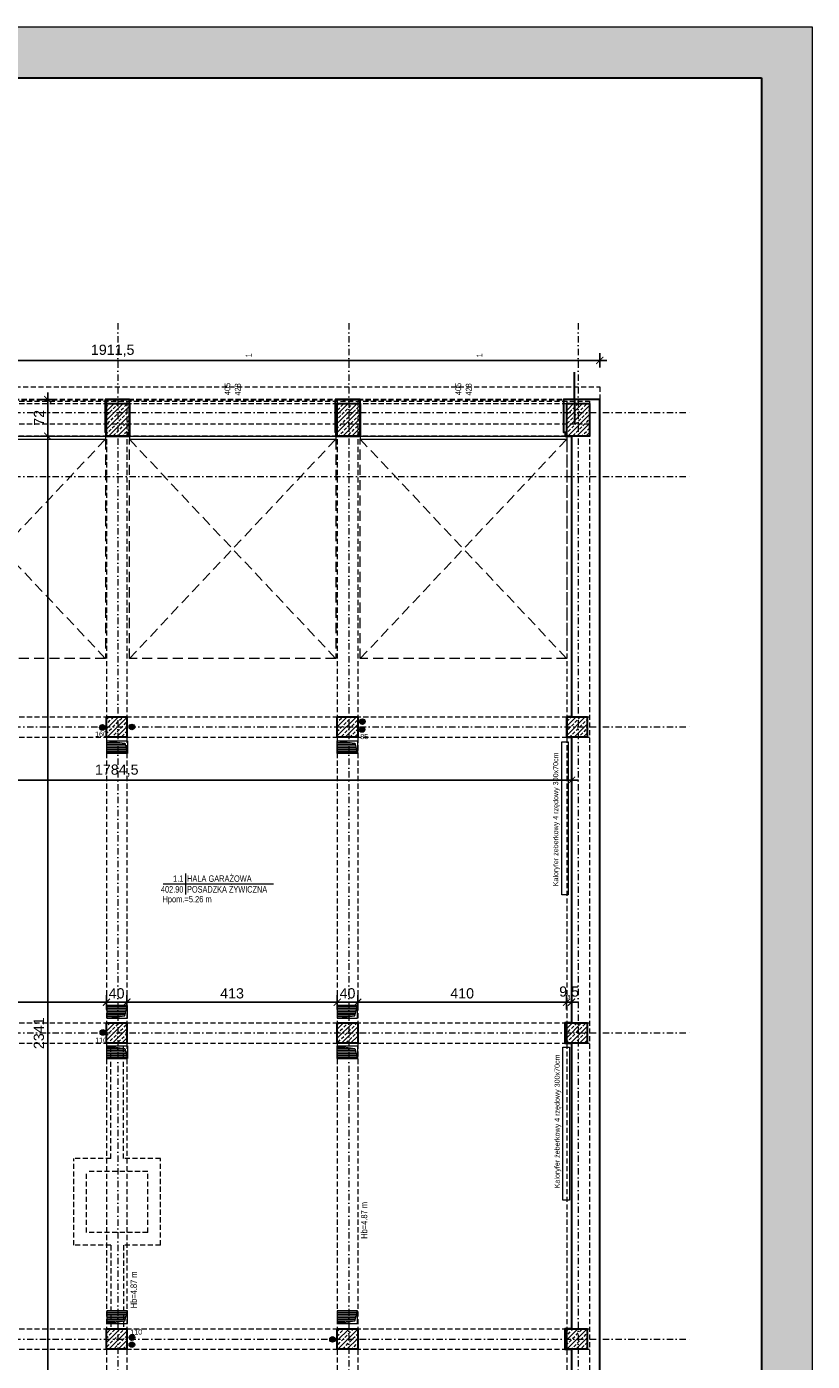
# Model space of a CAD drawing. Header units: millimetres. Extents: x 5276 to 17081, y -2904 to 1554.
# Tile 5 of 5: x 6826 to 8367, y -1321 to 1296. Entities that reach past the tile are written whole.
import ezdxf
from ezdxf.enums import TextEntityAlignment as Align

# ---------------------------------------------------------------- set-up
doc = ezdxf.new("R2010")
doc.units = ezdxf.units.MM
for name, pattern in [('DASHDOT', [1, 0.5, -0.25, 0, -0.25]), ('DASHED', [0.75, 0.5, -0.25]), ('DASHEDX2', [1.5, 1, -0.5])]:
    doc.linetypes.add(name, pattern=pattern)
doc.layers.get('0').update_dxf_attribs({"lineweight": 18})
for name, color, linetype, lineweight in [('BA_met', 7, 'Continuous', 18), ('BA_sym', 7, 'Continuous', 18), ('BA_txc', 1, 'Continuous', 18), ('BA_txs', 2, 'Continuous', 18), ('Cienka', 7, 'Continuous', 18), ('PG_BRAMY', 1, 'DASHEDX2', 18), ('PG_KANALIZACJA', 7, 'Continuous', 18), ('PG_KONSTRUKCJA', 5, 'Continuous', 30), ('PG_OSIE', 1, 'DASHDOT', 18), ('PG_PODCIĄGI', 1, 'DASHED', 18), ('PG_SZRAF', 1, 'Continuous', 18), ('PG_WENTYLACJA', 1, 'Continuous', 18), ('PG_ŚCIANY_SŁUPY', 4, 'Continuous', 30), ('Przekrojowa', 60, 'Continuous', 18), ('Wymiarowa zewnętrzna', 50, 'Continuous', 18), ('Wyposażenie', 134, 'Continuous', 18)]:
    doc.layers.add(name, color=color, linetype=linetype, lineweight=lineweight)
doc.layers.add('BA_pom', color=6, linetype='Continuous', lineweight=18, plot=False)
doc.layers.get('BA_sym').off()
doc.styles.add('BIKTS', font='bikromsw.shx', dxfattribs={"width": 0.85})
doc.styles.add('ROMANS', font='bikromsw.shx', dxfattribs={"width": 0.8})
doc.styles.get("Standard").update_dxf_attribs({"font": 'arial.ttf'})
doc.dimstyles.new('Styl 50', dxfattribs={"dimscale": 0, "dimtxt": 12.5, "dimasz": 8, "dimexe": 17.5, "dimexo": 0, "dimgap": 5, "dimtad": 1, "dimdec": 1, "dimtxsty": 'Standard', "dimblk": 'ARCHTICK', "dimcen": 6, "dimdle": 8, "dimadec": 0, "dimazin": 0, "dimtfac": 1, "dimtdec": 1, "dimtmove": 1, "dimatfit": 3, "dimldrblk": 'ARCHTICK', "dimfxl": 17.5, "dimfxlon": 1, "dimarcsym": 0})

# ---------------------------------------------------------------- blocks, each defined once
blk = doc.blocks.new('A$C243F7E6F')
at = {"layer": 'PG_SZRAF'}
h = blk.add_hatch(dxfattribs=at)
h.set_pattern_fill('ANSI33', color=256, scale=2)
h.set_pattern_definition([(45, (-6891.598, -2675.306), (-8.980256, 8.980256), []), (45, (-6882.618, -2675.306), (-8.980256, 8.980256), [6.35, -3.175])])
h.paths.add_polyline_path([(0, 0), (40, 0), (40, -40), (0, -40)])
at = {"layer": 'PG_KONSTRUKCJA'}
blk.add_lwpolyline([(0, 0), (40, 0), (40, -40), (0, -40), (0, 0)], dxfattribs=at)
blk = doc.blocks.new('symdrz')
blk.add_lwpolyline([(-10, -30, -1), (-10, 30), (10, 30, -1), (10, -30)], format="xyb", close=True)
at = {"style": 'BIKTS', "width": 0.8}
blk.add_attdef('SYMDRZ', text='', height=25, dxfattribs=at).set_placement((0, 0), align=Align.MIDDLE)
blk.add_attdef('SZERDRZ', text='', height=25, dxfattribs=at).set_placement((77.1, 8.8), align=Align.CENTER)
blk.add_attdef('WYSDRZ', text='', height=25, dxfattribs=at).set_placement((77.1, -9.5), align=Align.TOP_CENTER)
blk = doc.blocks.new('bikmet')
blk.add_line((0, 1.65), (0, -1.65))
at = {"style": 'ROMANS', "width": 0.8}
blk.add_attdef('NRPOM', text='', height=1, dxfattribs=at).set_placement((-0.33, 0.33), align=Align.RIGHT)
blk.add_attdef('NWAPOM', (0.25, 0.33), '', height=1, dxfattribs=at)
blk.add_attdef('RAREA', text='', height=1.04, dxfattribs=at).set_placement((-0.33, -0.33), align=Align.TOP_RIGHT)
blk.add_attdef('PODLOGA', text='', height=1.04, dxfattribs=at).set_placement((0.25, -0.33), align=Align.TOP_LEFT)
blk = doc.blocks.new('brama')
at = {"layer": 'PG_BRAMY', "linetype": 'Continuous'}
for p, q in [((4191.2, 391.2), (4596.2, 391.2)), ((4191.2, 391.2), (4191.2, 385.2)), ((4191.2, 385.2), (4596.2, 385.2)), ((4596.2, 391.2), (4596.2, 385.2))]:
    blk.add_line(p, q, dxfattribs=at)
at = {"layer": 'PG_BRAMY', "ltscale": 20}
for p, q in [((4191.2, -44.8), (4596.2, 385.2)), ((4191.2, 385.2), (4596.2, -44.8))]:
    blk.add_line(p, q, dxfattribs=at)
blk.add_lwpolyline([(4191.2, 385.2), (4596.2, 385.2), (4596.2, -44.8), (4191.2, -44.8)], close=True, dxfattribs=at)
blk = doc.blocks.new('A$C558C0175')
at = {"layer": 'PG_SZRAF'}
h = blk.add_hatch(dxfattribs=at)
h.set_pattern_fill('ANSI33', color=256, scale=50)
h.set_pattern_definition([(45, (339.872, -19.246), (-8.83883, 8.83883), []), (45, (348.711, -19.246), (-8.83883, 8.83883), [6.25, -3.125])])
h.paths.add_polyline_path([(-45, 64), (0, 64), (0, 0), (-45, 0)])
at = {"layer": 'PG_KONSTRUKCJA'}
blk.add_lwpolyline([(-45, 64), (0, 64), (0, 0), (-45, 0)], close=True, dxfattribs=at)
blk = doc.blocks.new('A$C18EA16CA')
at = {"layer": 'PG_ŚCIANY_SŁUPY', "true_color": 0xffffff}
h = blk.add_hatch(color=7, dxfattribs=at)
h.dxf.hatch_style = 1
h.paths.add_polyline_path([(100, 4100), (-2870, 4100), (-2870, -100), (100, -100)])
h.paths.add_polyline_path([(-2570, 4000), (0, 4000), (0, 0), (-2570, 0)], flags=16)
at = {"layer": 'Cienka', "color": 1}
blk.add_line((-2870, 4100), (100, 4100), dxfattribs=at)
at = {"layer": 'Defpoints', "color": 6, "lineweight": 18}
blk.add_lwpolyline([(-2870, -100), (-2870, 4100), (100, 4100), (100, -100)], close=True, dxfattribs=at)
at = {"layer": 'Przekrojowa', "color": 18, "lineweight": 30, "true_color": 0x000000}
for p, q in [((-2570, 4000), (0, 4000)), ((0, 4000), (0, 0))]:
    blk.add_line(p, q, dxfattribs=at)
blk = doc.blocks.new('_ArchTick')
at = {"color": 0, "linetype": 'ByBlock', "const_width": 0.15}
blk.add_lwpolyline([(-0.5, -0.5), (0.5, 0.5)], dxfattribs=at)
blk = doc.blocks.new('*D68')
at = {"layer": 'Defpoints', "color": 0, "transparency": 16777216}
for p in [(7950, 641.4), (6038.5, 564.7), (7950, 564.7)]:
    blk.add_point(p, dxfattribs=at)
at = {"layer": 'Wymiarowa zewnętrzna', "color": 0, "lineweight": -2, "transparency": 16777216}
for p, q in [((6038.5, 627.4), (6038.5, 655.4)), ((7950, 627.4), (7950, 655.4)), ((6024.5, 641.4), (7964, 641.4))]:
    blk.add_line(p, q, dxfattribs=at)
at = {"layer": 'Wymiarowa zewnętrzna', "color": 0, "lineweight": -2, "transparency": 16777216, "xscale": 14, "yscale": 14, "zscale": 14, "rotation": 180}
blk.add_blockref('_ArchTick', (6038.5, 641.4), dxfattribs=at)
at = {"layer": 'Wymiarowa zewnętrzna', "color": 0, "lineweight": -2, "transparency": 16777216, "xscale": 14, "yscale": 14, "zscale": 14}
blk.add_blockref('_ArchTick', (7950, 641.4), dxfattribs=at)
at = {"layer": 'Wymiarowa zewnętrzna', "color": 0, "lineweight": 0, "transparency": 16777216, "insert": (6994.3, 660.4), "char_height": 20, "attachment_point": 5}
blk.add_mtext('1911,5', dxfattribs=at)
blk = doc.blocks.new('*D69')
at = {"layer": 'Defpoints', "color": 0, "transparency": 16777216}
for p in [(6110, -97.3), (7894.5, -97.3), (7894.5, -181.8)]:
    blk.add_point(p, dxfattribs=at)
at = {"layer": 'Wymiarowa zewnętrzna', "color": 0, "lineweight": -2, "transparency": 16777216}
for p, q in [((6096, -181.8), (7908.5, -181.8)), ((6110, -167.8), (6110, -195.8)), ((7894.5, -167.8), (7894.5, -195.8))]:
    blk.add_line(p, q, dxfattribs=at)
at = {"layer": 'Wymiarowa zewnętrzna', "color": 0, "lineweight": -2, "transparency": 16777216, "xscale": 14, "yscale": 14, "zscale": 14, "rotation": 180}
blk.add_blockref('_ArchTick', (6110, -181.8), dxfattribs=at)
at = {"layer": 'Wymiarowa zewnętrzna', "color": 0, "lineweight": -2, "transparency": 16777216, "xscale": 14, "yscale": 14, "zscale": 14}
blk.add_blockref('_ArchTick', (7894.5, -181.8), dxfattribs=at)
at = {"layer": 'Wymiarowa zewnętrzna', "color": 0, "lineweight": 0, "transparency": 16777216, "insert": (7002.3, -162.8), "char_height": 20, "attachment_point": 5}
blk.add_mtext('1784,5', dxfattribs=at)
blk = doc.blocks.new('*D70')
at = {"layer": 'Defpoints', "color": 0, "transparency": 16777216}
for p in [(6866.8, 492.7), (6982, 492.7), (6982, -1848.3)]:
    blk.add_point(p, dxfattribs=at)
at = {"layer": 'Wymiarowa zewnętrzna', "color": 0, "lineweight": -2, "transparency": 16777216}
for p, q in [((6866.8, -1862.3), (6866.8, 506.7)), ((6880.8, 492.7), (6852.8, 492.7)), ((6880.8, -1848.3), (6852.8, -1848.3))]:
    blk.add_line(p, q, dxfattribs=at)
at = {"layer": 'Wymiarowa zewnętrzna', "color": 0, "lineweight": -2, "transparency": 16777216, "xscale": 14, "yscale": 14, "zscale": 14}
for p, rotation in [((6866.8, 492.7), 90), ((6866.8, -1848.3), 270)]:
    blk.add_blockref('_ArchTick', p, dxfattribs=dict(at, rotation=rotation))
at = {"layer": 'Wymiarowa zewnętrzna', "color": 0, "lineweight": 0, "transparency": 16777216, "insert": (6849.6, -677.8), "char_height": 20, "attachment_point": 5, "rotation": 90}
blk.add_mtext('2341', dxfattribs=at)
blk = doc.blocks.new('*D71')
at = {"layer": 'Defpoints', "color": 0, "transparency": 16777216}
for p in [(6866.8, 564.7), (6979.5, 564.7), (6982, 492.7)]:
    blk.add_point(p, dxfattribs=at)
at = {"layer": 'Wymiarowa zewnętrzna', "color": 0, "lineweight": -2, "transparency": 16777216}
for p, q in [((6866.8, 478.7), (6866.8, 578.7)), ((6880.8, 564.7), (6852.8, 564.7)), ((6880.8, 492.7), (6852.8, 492.7))]:
    blk.add_line(p, q, dxfattribs=at)
at = {"layer": 'Wymiarowa zewnętrzna', "color": 0, "lineweight": -2, "transparency": 16777216, "xscale": 14, "yscale": 14, "zscale": 14}
for p, rotation in [((6866.8, 564.7), 90), ((6866.8, 492.7), 270)]:
    blk.add_blockref('_ArchTick', p, dxfattribs=dict(at, rotation=rotation))
at = {"layer": 'Wymiarowa zewnętrzna', "color": 0, "transparency": 16777216, "insert": (6849.7, 528.7), "char_height": 20, "attachment_point": 5, "rotation": 90}
blk.add_mtext('72', dxfattribs=at)
blk = doc.blocks.new('*D85')
at = {"layer": 'Defpoints', "color": 0, "transparency": 16777216}
for p in [(6982, -617), (6572, -657.3), (6982, -657.3)]:
    blk.add_point(p, dxfattribs=at)
at = {"layer": 'Wymiarowa zewnętrzna', "color": 0, "lineweight": -2, "transparency": 16777216}
for p, q in [((6558, -617), (6996, -617)), ((6572, -631), (6572, -603)), ((6982, -631), (6982, -603))]:
    blk.add_line(p, q, dxfattribs=at)
at = {"layer": 'Wymiarowa zewnętrzna', "color": 0, "lineweight": -2, "transparency": 16777216, "xscale": 14, "yscale": 14, "zscale": 14, "rotation": 180}
blk.add_blockref('_ArchTick', (6572, -617), dxfattribs=at)
at = {"layer": 'Wymiarowa zewnętrzna', "color": 0, "lineweight": -2, "transparency": 16777216, "xscale": 14, "yscale": 14, "zscale": 14}
blk.add_blockref('_ArchTick', (6982, -617), dxfattribs=at)
at = {"layer": 'Wymiarowa zewnętrzna', "color": 0, "transparency": 16777216, "insert": (6777, -599.7), "char_height": 20, "attachment_point": 5}
blk.add_mtext('410', dxfattribs=at)
blk = doc.blocks.new('*D86')
at = {"layer": 'Defpoints', "color": 0, "transparency": 16777216}
for p in [(7022, -617), (6982, -657.3), (7022, -657.3)]:
    blk.add_point(p, dxfattribs=at)
at = {"layer": 'Wymiarowa zewnętrzna', "color": 0, "lineweight": -2, "transparency": 16777216}
for p, q in [((6982, -617), (6968, -617)), ((6982, -631), (6982, -603)), ((6982, -617), (7022, -617)), ((7022, -631), (7022, -603)), ((7022, -617), (7036, -617))]:
    blk.add_line(p, q, dxfattribs=at)
at = {"layer": 'Wymiarowa zewnętrzna', "color": 0, "lineweight": -2, "transparency": 16777216, "xscale": 14, "yscale": 14, "zscale": 14}
blk.add_blockref('_ArchTick', (6982, -617), dxfattribs=at)
at = {"layer": 'Wymiarowa zewnętrzna', "color": 0, "lineweight": -2, "transparency": 16777216, "xscale": 14, "yscale": 14, "zscale": 14, "rotation": 180}
blk.add_blockref('_ArchTick', (7022, -617), dxfattribs=at)
at = {"layer": 'Wymiarowa zewnętrzna', "color": 0, "transparency": 16777216, "insert": (7002, -599.7), "char_height": 20, "attachment_point": 5}
blk.add_mtext('40', dxfattribs=at)
blk = doc.blocks.new('*D87')
at = {"layer": 'Defpoints', "color": 0, "transparency": 16777216}
for p in [(7435, -617), (7022, -657.3), (7435, -657.3)]:
    blk.add_point(p, dxfattribs=at)
at = {"layer": 'Wymiarowa zewnętrzna', "color": 0, "lineweight": -2, "transparency": 16777216}
for p, q in [((7008, -617), (7449, -617)), ((7022, -631), (7022, -603)), ((7435, -631), (7435, -603))]:
    blk.add_line(p, q, dxfattribs=at)
at = {"layer": 'Wymiarowa zewnętrzna', "color": 0, "lineweight": -2, "transparency": 16777216, "xscale": 14, "yscale": 14, "zscale": 14, "rotation": 180}
blk.add_blockref('_ArchTick', (7022, -617), dxfattribs=at)
at = {"layer": 'Wymiarowa zewnętrzna', "color": 0, "lineweight": -2, "transparency": 16777216, "xscale": 14, "yscale": 14, "zscale": 14}
blk.add_blockref('_ArchTick', (7435, -617), dxfattribs=at)
at = {"layer": 'Wymiarowa zewnętrzna', "color": 0, "transparency": 16777216, "insert": (7228.5, -599.7), "char_height": 20, "attachment_point": 5}
blk.add_mtext('413', dxfattribs=at)
blk = doc.blocks.new('*D88')
at = {"layer": 'Defpoints', "color": 0, "transparency": 16777216}
for p in [(7475, -617), (7435, -657.3), (7475, -657.3)]:
    blk.add_point(p, dxfattribs=at)
at = {"layer": 'Wymiarowa zewnętrzna', "color": 0, "lineweight": -2, "transparency": 16777216}
for p, q in [((7435, -617), (7421, -617)), ((7435, -631), (7435, -603)), ((7435, -617), (7475, -617)), ((7475, -631), (7475, -603)), ((7475, -617), (7489, -617))]:
    blk.add_line(p, q, dxfattribs=at)
at = {"layer": 'Wymiarowa zewnętrzna', "color": 0, "lineweight": -2, "transparency": 16777216, "xscale": 14, "yscale": 14, "zscale": 14}
blk.add_blockref('_ArchTick', (7435, -617), dxfattribs=at)
at = {"layer": 'Wymiarowa zewnętrzna', "color": 0, "lineweight": -2, "transparency": 16777216, "xscale": 14, "yscale": 14, "zscale": 14, "rotation": 180}
blk.add_blockref('_ArchTick', (7475, -617), dxfattribs=at)
at = {"layer": 'Wymiarowa zewnętrzna', "color": 0, "transparency": 16777216, "insert": (7455, -599.7), "char_height": 20, "attachment_point": 5}
blk.add_mtext('40', dxfattribs=at)
blk = doc.blocks.new('*D89')
at = {"layer": 'Defpoints', "color": 0, "transparency": 16777216}
for p in [(7885, -617), (7475, -657.3), (7885, -657.3)]:
    blk.add_point(p, dxfattribs=at)
at = {"layer": 'Wymiarowa zewnętrzna', "color": 0, "lineweight": -2, "transparency": 16777216}
for p, q in [((7461, -617), (7899, -617)), ((7475, -631), (7475, -603)), ((7885, -631), (7885, -603))]:
    blk.add_line(p, q, dxfattribs=at)
at = {"layer": 'Wymiarowa zewnętrzna', "color": 0, "lineweight": -2, "transparency": 16777216, "xscale": 14, "yscale": 14, "zscale": 14, "rotation": 180}
blk.add_blockref('_ArchTick', (7475, -617), dxfattribs=at)
at = {"layer": 'Wymiarowa zewnętrzna', "color": 0, "lineweight": -2, "transparency": 16777216, "xscale": 14, "yscale": 14, "zscale": 14}
blk.add_blockref('_ArchTick', (7885, -617), dxfattribs=at)
at = {"layer": 'Wymiarowa zewnętrzna', "color": 0, "transparency": 16777216, "insert": (7680, -599.7), "char_height": 20, "attachment_point": 5}
blk.add_mtext('410', dxfattribs=at)
blk = doc.blocks.new('*D90')
at = {"layer": 'Defpoints', "color": 0, "transparency": 16777216}
for p in [(7894.5, -617), (7885, -657.3), (7894.5, -657.3)]:
    blk.add_point(p, dxfattribs=at)
at = {"layer": 'Wymiarowa zewnętrzna', "color": 0, "lineweight": -2, "transparency": 16777216}
for p, q in [((7885, -617), (7871, -617)), ((7885, -631), (7885, -603)), ((7885, -617), (7894.5, -617)), ((7894.5, -631), (7894.5, -603)), ((7894.5, -617), (7908.5, -617))]:
    blk.add_line(p, q, dxfattribs=at)
at = {"layer": 'Wymiarowa zewnętrzna', "color": 0, "lineweight": -2, "transparency": 16777216, "xscale": 14, "yscale": 14, "zscale": 14}
blk.add_blockref('_ArchTick', (7885, -617), dxfattribs=at)
at = {"layer": 'Wymiarowa zewnętrzna', "color": 0, "lineweight": -2, "transparency": 16777216, "xscale": 14, "yscale": 14, "zscale": 14, "rotation": 180}
blk.add_blockref('_ArchTick', (7894.5, -617), dxfattribs=at)
at = {"layer": 'Wymiarowa zewnętrzna', "color": 0, "transparency": 16777216, "insert": (7889.8, -597.9), "char_height": 20, "attachment_point": 5}
blk.add_mtext('9,5', dxfattribs=at)

msp = doc.modelspace()

# ---------------------------------------------------------------- hatches: boundary and pattern name
at = {"layer": 'PG_KANALIZACJA', "true_color": 0x000000}
h = msp.add_hatch(color=18, dxfattribs=at)
h.dxf.hatch_style = 1
h.paths.add_polyline_path([(6979.62, -78.23, 1), (6968.62, -78.23, 1)])
h = msp.add_hatch(color=18, dxfattribs=at)
h.dxf.hatch_style = 1
h.paths.add_polyline_path([(7026.46, -77.31), (7037.46, -77.31, 1)])
h.paths.add_polyline_path([(7037.46, -77.31), (7026.46, -77.31, 1)])
h = msp.add_hatch(color=18, dxfattribs=at)
h.dxf.hatch_style = 1
h.paths.add_polyline_path([(7489.08, -82.27, 1), (7478.08, -82.27, 1)])
h = msp.add_hatch(color=18, dxfattribs=at)
h.dxf.hatch_style = 1
h.paths.add_polyline_path([(7478.66, -66.82), (7489.66, -66.82, 1)])
h.paths.add_polyline_path([(7489.66, -66.82), (7478.66, -66.82, 1)])
h = msp.add_hatch(color=18, dxfattribs=at)
h.dxf.hatch_style = 1
h.paths.add_polyline_path([(6980.57, -676.26, 1), (6969.57, -676.26, 1)])
h = msp.add_hatch(color=18, dxfattribs=at)
h.dxf.hatch_style = 1
h.paths.add_polyline_path([(7037.59, -1274.48, 1), (7026.59, -1274.48, 1)])
h = msp.add_hatch(color=18, dxfattribs=at)
h.dxf.hatch_style = 1
h.paths.add_polyline_path([(7420.1, -1278.04), (7431.1, -1278.04, 1)])
h.paths.add_polyline_path([(7431.1, -1278.04), (7420.1, -1278.04, 1)])
h = msp.add_hatch(color=18, dxfattribs=at)
h.dxf.hatch_style = 1
h.paths.add_polyline_path([(7026.46, -1288.4), (7037.46, -1288.4, 1)])
h.paths.add_polyline_path([(7037.46, -1288.4), (7026.46, -1288.4, 1)])
at = {"layer": 'PG_WENTYLACJA', "true_color": 0x000000}
h = msp.add_hatch(dxfattribs=at)
h.set_pattern_fill('ANSI31', color=18, angle=135)
h.paths.add_polyline_path([(7018.05, -109.31), (6983.05, -104.31), (6983.05, -129.31), (7023.05, -129.31)])
h = msp.add_hatch(dxfattribs=at)
h.set_pattern_fill('ANSI31', color=18, angle=135)
h.paths.add_polyline_path([(7469.55, -109.31), (7434.55, -104.31), (7434.55, -129.31), (7474.55, -129.31)])
h = msp.add_hatch(dxfattribs=at)
h.set_pattern_fill('ANSI31', color=18, angle=135)
h.paths.add_polyline_path([(7023.05, -623.56), (6983.05, -623.56), (6983.05, -648.56), (7018.05, -643.56)])
h = msp.add_hatch(dxfattribs=at)
h.set_pattern_fill('ANSI31', color=18, angle=135)
h.paths.add_polyline_path([(7474.55, -623.56), (7434.55, -623.56), (7434.55, -648.56), (7469.55, -643.56)])
h = msp.add_hatch(dxfattribs=at)
h.set_pattern_fill('ANSI31', color=18, angle=135)
h.paths.add_polyline_path([(7018.05, -707.56), (6983.05, -702.56), (6983.05, -727.56), (7023.05, -727.56)])
h = msp.add_hatch(dxfattribs=at)
h.set_pattern_fill('ANSI31', color=18, angle=135)
h.paths.add_polyline_path([(7469.55, -707.56), (7434.55, -702.56), (7434.55, -727.56), (7474.55, -727.56)])
h = msp.add_hatch(dxfattribs=at)
h.set_pattern_fill('ANSI31', color=18, angle=135)
h.paths.add_polyline_path([(7023.05, -1221.81), (6983.05, -1221.81), (6983.05, -1246.81), (7018.05, -1241.81)])
h = msp.add_hatch(dxfattribs=at)
h.set_pattern_fill('ANSI31', color=18, angle=135)
h.paths.add_polyline_path([(7474.55, -1221.81), (7434.55, -1221.81), (7434.55, -1246.81), (7469.55, -1241.81)])

# ---------------------------------------------------------------- linework, layer by layer
at = {"layer": 'BA_met', "color": 18, "true_color": 0x000000}
msp.add_lwpolyline([(7093.06, -385.02), (7309.92, -385.02)], dxfattribs=at)
at = {"layer": 'PG_KANALIZACJA', "color": 18, "true_color": 0x000000}
for centre in [(6974.12, -78.23), (7031.96, -77.31), (7483.58, -82.27), (7484.16, -66.82), (6975.07, -676.26), (7032.09, -1274.48), (7425.6, -1278.04), (7031.96, -1288.4)]:
    msp.add_circle(centre, 5.5, dxfattribs=at)
at = {"layer": 'PG_KONSTRUKCJA', "color": 18, "true_color": 0x000000}
for points in [[(7900.05, 564.69), (7900.05, 618.19)], [(7900.05, 564.69), (7900.05, 516.69)]]:
    msp.add_lwpolyline(points, dxfattribs=at)
at = {"layer": 'PG_OSIE', "color": 18, "ltscale": 25, "true_color": 0x000000}
for points in [[(7004.55, 714.3), (7004.55, -2070.06)], [(7457.55, 714.3), (7457.55, -2070.06)], [(7907.55, 714.3), (7907.55, -2070.06)], [(5847.38, 539.19), (8127.62, 539.19)], [(5847.38, 413.69), (8127.62, 413.69)], [(5847.38, -77.31), (8127.62, -77.31)], [(5847.38, -677.31), (8127.62, -677.31)], [(5847.38, -1277.31), (8127.62, -1277.31)]]:
    msp.add_lwpolyline(points, dxfattribs=at)
at = {"layer": 'PG_OSIE', "color": 18, "true_color": 0x000000}
msp.add_lwpolyline([(7475.05, -57.31), (7475.05, -97.31)], dxfattribs=at)
at = {"layer": 'PG_PODCIĄGI', "color": 18, "ltscale": 20, "true_color": 0x000000}
for p, q in [((6990.55, -923.56), (6990.55, -695.56)), ((7015.55, -923.56), (7015.55, -695.56)), ((6990.55, -923.56), (6918.05, -923.56)), ((6918.05, -1093.56), (6918.05, -923.56)), ((7088.05, -923.56), (7015.55, -923.56)), ((7088.05, -1093.56), (7088.05, -923.56)), ((7063.05, -948.56), (6943.05, -948.56)), ((6943.05, -1068.56), (6943.05, -948.56)), ((7063.05, -1068.56), (7063.05, -948.56)), ((7063.05, -1068.56), (6943.05, -1068.56)), ((6990.55, -1093.56), (6918.05, -1093.56)), ((6990.55, -1093.56), (6990.55, -1257.56)), ((7088.05, -1093.56), (7015.55, -1093.56)), ((7015.55, -1093.56), (7015.55, -1257.56))]:
    msp.add_line(p, q, dxfattribs=at)
for points in [[(6056.05, 564.69), (6038.55, 564.69), (6038.55, 589.69), (7950.05, 589.69), (7950.05, 564.69)], [(6076.05, 561.69), (7930.05, 561.69)], [(6076.05, 561.69), (7930.05, 561.69)], [(6076.05, 556.69), (7930.05, 556.69)], [(6982.05, 561.69), (6982.05, -1912.31)], [(7022.05, 561.69), (7022.05, -1912.31)], [(7435.05, 561.69), (7435.05, -1912.31)], [(7475.05, 561.69), (7475.05, -1912.31)], [(7885.05, 561.69), (7885.05, -1912.31)], [(7930.05, 561.69), (7930.05, -1912.31)], [(6076.05, 516.69), (7930.05, 516.69)], [(6076.05, 516.69), (7930.05, 516.69)], [(7930.05, 492.69), (6076.05, 492.69)], [(6076.05, -57.31), (7930.05, -57.31)], [(6076.05, -97.31), (7930.05, -97.31)], [(6076.05, -657.31), (7930.05, -657.31)], [(6076.05, -697.31), (7930.05, -697.31)], [(6076.05, -1257.31), (7930.05, -1257.31)], [(6076.05, -1297.31), (7930.05, -1297.31)]]:
    msp.add_lwpolyline(points, dxfattribs=at)
at = {"layer": 'PG_WENTYLACJA', "color": 18, "true_color": 0x000000}
for p, q in [((6983.05, -104.31), (7018.05, -109.31)), ((7434.55, -104.31), (7469.55, -109.31)), ((7018.05, -109.31), (7023.05, -129.31)), ((7469.55, -109.31), (7474.55, -129.31)), ((7018.05, -643.56), (7023.05, -623.56)), ((7469.55, -643.56), (7474.55, -623.56)), ((6983.05, -648.56), (7018.05, -643.56)), ((7434.55, -648.56), (7469.55, -643.56)), ((6983.05, -702.56), (7018.05, -707.56)), ((7434.55, -702.56), (7469.55, -707.56)), ((7018.05, -707.56), (7023.05, -727.56)), ((7469.55, -707.56), (7474.55, -727.56)), ((7018.05, -1241.81), (7023.05, -1221.81)), ((7469.55, -1241.81), (7474.55, -1221.81)), ((6983.05, -1246.81), (7018.05, -1241.81)), ((7434.55, -1246.81), (7469.55, -1241.81))]:
    msp.add_line(p, q, dxfattribs=at)
for points in [[(6983.05, -104.31), (7023.05, -104.31), (7023.05, -129.31), (6983.05, -129.31)], [(7434.55, -104.31), (7474.55, -104.31), (7474.55, -129.31), (7434.55, -129.31)], [(6983.05, -648.56), (7023.05, -648.56), (7023.05, -623.56), (6983.05, -623.56)], [(7434.55, -648.56), (7474.55, -648.56), (7474.55, -623.56), (7434.55, -623.56)], [(6983.05, -702.56), (7023.05, -702.56), (7023.05, -727.56), (6983.05, -727.56)], [(7434.55, -702.56), (7474.55, -702.56), (7474.55, -727.56), (7434.55, -727.56)], [(6983.05, -1246.81), (7023.05, -1246.81), (7023.05, -1221.81), (6983.05, -1221.81)], [(7434.55, -1246.81), (7474.55, -1246.81), (7474.55, -1221.81), (7434.55, -1221.81)]]:
    msp.add_lwpolyline(points, close=True, dxfattribs=at)
at = {"layer": 'PG_ŚCIANY_SŁUPY', "color": 18, "linetype": 'DASHED', "ltscale": 20, "true_color": 0x000000}
msp.add_lwpolyline([(6125.55, 564.69), (7878.55, 564.69)], dxfattribs=at)
at = {"layer": 'PG_ŚCIANY_SŁUPY', "color": 18, "true_color": 0x000000}
for points in [[(6979.55, 564.69), (6979.55, 500.69), (6980.55, 500.69), (6980.55, 492.69), (7026.05, 492.69), (7026.05, 500.69), (7027.05, 500.69), (7027.05, 564.69), (6979.55, 564.69)], [(7431.05, 564.69), (7431.05, 500.69), (7432.05, 500.69), (7432.05, 492.69), (7478.05, 492.69), (7478.05, 500.69), (7480.05, 500.69), (7480.05, 564.69), (7431.05, 564.69)], [(7950.05, -1920.31), (7950.05, 564.69), (7878.55, 564.69), (7878.55, 500.69), (7882.05, 500.69), (7882.05, 492.69), (7894.55, 492.69), (7894.55, -57.31), (7885.05, -57.31), (7885.05, -97.31), (7894.55, -97.31), (7894.55, -657.31), (7881.55, -657.31), (7881.55, -697.31), (7894.55, -697.31), (7894.55, -1257.31), (7881.55, -1257.31), (7881.55, -1297.31), (7894.55, -1297.31), (7894.55, -1848.31)]]:
    msp.add_lwpolyline(points, dxfattribs=at)
at = {"layer": 'Wyposażenie', "color": 18, "true_color": 0x000000}
for points in [[(7875.32, -106.7), (7888.16, -106.7), (7888.16, -406.7), (7875.32, -406.7)], [(7877.43, -704.91), (7890.26, -704.91), (7890.26, -1004.91), (7877.43, -1004.91)]]:
    msp.add_lwpolyline(points, close=True, dxfattribs=at)

# ---------------------------------------------------------------- block references
at = {"layer": 'BA_met', "color": 18, "true_color": 0x000000, "xscale": 12.5, "yscale": 12.5, "zscale": 12.5}
msp.add_blockref('bikmet', (7137.1, -385.02), dxfattribs=at).add_auto_attribs({'NRPOM': ' 1.1', 'NWAPOM': 'HALA GARAŻOWA', 'RAREA': '402.90', 'PODLOGA': 'POSADZKA ŻYWICZNA'})
at = {"layer": 'BA_sym', "color": 18, "true_color": 0x000000}
ref = msp.add_blockref('symdrz', (7229.55, 642.23), dxfattribs=dict(at, xscale=0.75, yscale=0.75, zscale=0.75, rotation=90.00000472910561))
ref.add_attrib('Szerdrz', '405', dxfattribs={"layer": 'BA_txc', "color": 7, "height": 11.25, "rotation": 90, "style": 'BIKTS', "width": 0.8}).set_placement((7219.42, 585.34), align=Align.MIDDLE_CENTER)
ref.add_attrib('Wysdrz', '428', dxfattribs={"layer": 'BA_txc', "color": 7, "height": 11.25, "rotation": 90, "style": 'BIKTS', "width": 0.8}).set_placement((7239.67, 584.49), align=Align.MIDDLE_CENTER)
ref.add_attrib('Sztuk', '1', (7266.67, 647.37), dxfattribs={"layer": 'BA_pom', "height": 11.25, "rotation": 90, "style": 'BIKTS', "width": 0.8})
ref = msp.add_blockref('symdrz', (7682.55, 642.23), dxfattribs=dict(at, xscale=0.75, yscale=0.75, zscale=0.75, rotation=90.00000472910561))
ref.add_attrib('Szerdrz', '405', dxfattribs={"layer": 'BA_txc', "color": 7, "height": 11.25, "rotation": 90, "style": 'BIKTS', "width": 0.8}).set_placement((7672.42, 585.34), align=Align.MIDDLE_CENTER)
ref.add_attrib('Wysdrz', '428', dxfattribs={"layer": 'BA_txc', "color": 7, "height": 11.25, "rotation": 90, "style": 'BIKTS', "width": 0.8}).set_placement((7692.67, 584.49), align=Align.MIDDLE_CENTER)
ref.add_attrib('Sztuk', '1', (7719.67, 647.37), dxfattribs={"layer": 'BA_pom', "height": 11.25, "rotation": 90, "style": 'BIKTS', "width": 0.8})
at = {"layer": 'PG_KONSTRUKCJA', "color": 18, "true_color": 0x000000}
for name, p in [('A$C558C0175', (7027.05, 492.69)), ('A$C558C0175', (7480.05, 492.69)), ('A$C558C0175', (7930.05, 492.69)), ('brama', (2383.88, 101.5)), ('brama', (2835.88, 101.5)), ('brama', (3288.88, 101.5)), ('A$C243F7E6F', (6982.05, -57.31)), ('A$C243F7E6F', (7435.05, -57.31)), ('A$C243F7E6F', (7885.05, -57.31)), ('A$C243F7E6F', (6982.05, -657.31)), ('A$C243F7E6F', (7435.05, -657.31)), ('A$C243F7E6F', (7885.05, -657.31)), ('A$C243F7E6F', (6982.05, -1257.31)), ('A$C243F7E6F', (7435.05, -1257.31)), ('A$C243F7E6F', (7885.05, -1257.31))]:
    msp.add_blockref(name, p, dxfattribs=at)
at = {"layer": 'PG_ŚCIANY_SŁUPY', "color": 18, "true_color": 0x000000}
msp.add_blockref('A$C18EA16CA', (8266.98, -2804.34), dxfattribs=at)

# ---------------------------------------------------------------- texts
at = {"layer": 'BA_txs', "color": 18, "true_color": 0x000000, "style": 'BIKTS', "width": 0.85}
msp.add_text('Hpom.=5.26 m', height=12.5, dxfattribs=at).set_placement((7091.9, -421.2))
for p in [(7493.93, -1080.8), (7041.77, -1217.06)]:
    msp.add_text('Hb=4.87 m', height=12.5, rotation=90, dxfattribs=at).set_placement(p)
at = {"layer": 'PG_KANALIZACJA', "color": 18, "true_color": 0x000000, "char_height": 10, "attachment_point": 1}
for s, insert in [('160', (6959.81, -86.24)), ('85', (7480.07, -91.14)), ('110', (6959.97, -686.44)), ('110', (7028.82, -1258.59))]:
    msp.add_mtext_dynamic_manual_height_columns(s, width=650.6795, gutter_width=50, heights=[0], dxfattribs=dict(at, insert=insert))
at = {"layer": 'Wyposażenie', "color": 18, "true_color": 0x000000, "char_height": 10, "attachment_point": 1, "rotation": 90}
for insert in [(7858.42, -389.72), (7861.29, -981.9)]:
    msp.add_mtext_dynamic_manual_height_columns('Kaloryfer żeberkowy 4 rzędowy 300x70cm', width=650.6795, gutter_width=50, heights=[0], dxfattribs=dict(at, insert=insert))

# ---------------------------------------------------------------- dimensions: what is measured, and where the dimension line sits
at = {"layer": 'Wymiarowa zewnętrzna', "color": 251, "lineweight": 0}
for base, p1, p2, picture, middle in [((7950.05, 641.4), (6038.55, 564.69), (7950.05, 564.69), '*D68', (6994.3, 660.42)), ((7894.55, -181.79), (6110.05, -97.31), (7894.55, -97.31), '*D69', (7002.3, -162.77))]:
    dim = msp.add_linear_dim(base=base, p1=p1, p2=p2, dimstyle='Styl 50', override={"dimscale": 1, "dimtxt": 20, "dimasz": 14, "dimexe": 14, "dimgap": 7, "dimrnd": 0.5, "dimdle": 14, "dimtix": 1, "dimfxl": 14}, dxfattribs=at)
    dim.commit()
    dim.dimension.update_dxf_attribs({"geometry": picture, "text_midpoint": middle})
at = {"layer": 'Wymiarowa zewnętrzna', "color": 18, "true_color": 0x000000}
dim = msp.add_linear_dim(base=(6866.79, 564.69), p1=(6982.05, 492.69), p2=(6979.55, 564.69), angle=90, dimstyle='Styl 50', override={"dimscale": 1, "dimtxt": 20, "dimasz": 14, "dimexe": 14, "dimgap": 7, "dimrnd": 0.5, "dimdle": 14, "dimtix": 1, "dimfxl": 14}, dxfattribs=at)
dim.commit()
dim.dimension.update_dxf_attribs({"geometry": '*D71', "text_midpoint": (6849.75, 528.69)})
at = {"layer": 'Wymiarowa zewnętrzna', "color": 251, "lineweight": 0}
dim = msp.add_linear_dim(base=(6866.79, 492.69), p1=(6982.05, -1848.31), p2=(6982.05, 492.69), angle=90, dimstyle='Styl 50', override={"dimscale": 1, "dimtxt": 20, "dimasz": 14, "dimexe": 14, "dimgap": 7, "dimrnd": 0.5, "dimdle": 14, "dimtix": 1, "dimfxl": 14}, dxfattribs=at)
dim.commit()
dim.dimension.update_dxf_attribs({"geometry": '*D70', "text_midpoint": (6849.57, -677.81)})
at = {"layer": 'Wymiarowa zewnętrzna', "color": 18, "true_color": 0x000000}
for base, p1, p2, picture, middle in [((6982.05, -616.96), (6572.05, -657.31), (6982.05, -657.31), '*D85', (6777.05, -599.75)), ((7022.05, -616.96), (6982.05, -657.31), (7022.05, -657.31), '*D86', (7002.05, -599.75)), ((7435.05, -616.96), (7022.05, -657.31), (7435.05, -657.31), '*D87', (7228.55, -599.74)), ((7475.05, -616.96), (7435.05, -657.31), (7475.05, -657.31), '*D88', (7455.05, -599.75)), ((7885.05, -616.96), (7475.05, -657.31), (7885.05, -657.31), '*D89', (7680.05, -599.75)), ((7894.55, -616.96), (7885.05, -657.31), (7894.55, -657.31), '*D90', (7889.8, -597.94))]:
    dim = msp.add_linear_dim(base=base, p1=p1, p2=p2, dimstyle='Styl 50', override={"dimscale": 1, "dimtxt": 20, "dimasz": 14, "dimexe": 14, "dimgap": 7, "dimrnd": 0.5, "dimdle": 14, "dimtix": 1, "dimfxl": 14}, dxfattribs=at)
    dim.commit()
    dim.dimension.update_dxf_attribs({"geometry": picture, "text_midpoint": middle})

doc.saveas('drawing.dxf')
